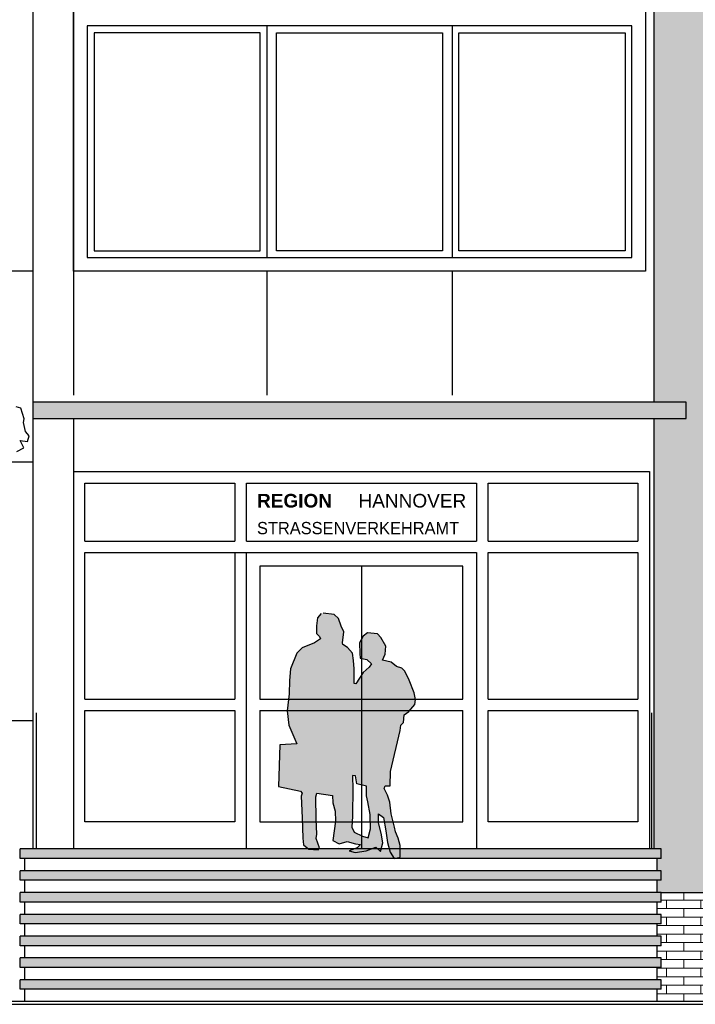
# Model space of a CAD drawing. Extents: x 2 to 315, y 0 to 17.
# Tile 9 of 69: x 47.66 to 52.62, y 4.26 to 11.49. Entities that reach past the tile are written whole.
import ezdxf

# ---------------------------------------------------------------- set-up
doc = ezdxf.new("R2010")
doc.units = 0
doc.header["$MEASUREMENT"] = 0
doc.linetypes.add('Wipeout_Contour', pattern=[1, 0, -1])
for name, color, linetype in [('Nord_Ansicht_2_P_ZE_SYMBOL', 7, 'Continuous'), ('Nord_Ansicht_2_P_ZE_TEXT', 7, 'Continuous'), ('Nord_Ansicht_2_R_NT_DACH', 7, 'Continuous'), ('Nord_Ansicht_2_R_NT_FENSTER', 7, 'Continuous'), ('Nord_Ansicht_2_R_NT_INNENWAND', 7, 'Continuous'), ('Nord_Ansicht_2_R_NT_STAHL', 7, 'Continuous'), ('Nord_Ansicht_2_R_NT_TREPPE', 7, 'Continuous'), ('Nord_Ansicht_2_R_NT_TUER', 7, 'Continuous'), ('Nord_Ansicht_2_R_TR_BODEN', 7, 'Continuous'), ('Nord_Ansicht_2_R_TR_HIDDEN', 7, 'Continuous'), ('Nord_Ansicht_2_R_TR_INNENWAND', 7, 'Continuous'), ('Nord_Ansicht_2_Schraffuren', 7, 'Continuous')]:
    doc.layers.add(name, color=color, linetype=linetype)
doc.styles.add('ERSTELLTER_STIL_1', font='txt')
doc.styles.add('ERSTELLTER_STIL_2', font='txt')
doc.linetypes.add('Terrainlinie', pattern='A,0,[1,Bl.Nr. 2.0061.Shx,S=0.000793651,R=0,X=0,Y=-0.043301],-0.1,0', length=0.1)

msp = doc.modelspace()

# ---------------------------------------------------------------- hatches: boundary and pattern name
at = {"layer": 'Nord_Ansicht_2_R_NT_INNENWAND', "linetype": 'Continuous', "lineweight": 0, "ltscale": 1000}
msp.add_hatch(color=37, dxfattribs=at).paths.add_polyline_path([(50.1721, 5.4049), (50.1725, 7.1599)], flags=0)
at = {"layer": 'Nord_Ansicht_2_Schraffuren', "linetype": 'Continuous', "ltscale": 1000}
h = msp.add_hatch(dxfattribs=at)
h.set_pattern_fill('Gips_0002', color=256, style=0, pattern_type=2)
h.set_pattern_definition([(0, (52.788653, 5.3999), (0, 0.0375), [0, -0.0375])])
h.paths.add_polyline_path([(52.8873, 15.5533), (52.3223, 15.5533), (52.3223, 8.6799), (52.5573, 8.6799), (52.5573, 8.5599), (52.3223, 8.5599), (52.3223, 5.3999), (52.3723, 5.3999), (52.3723, 5.3299), (52.3423, 5.3299), (52.3423, 5.2399), (52.3723, 5.2399), (52.3723, 5.1699), (52.3423, 5.1699), (52.3423, 5.0799), (52.8873, 5.0799), (52.8873, 5.4352)], flags=0)
at = {"layer": 'Nord_Ansicht_2_Schraffuren', "linetype": 'Continuous', "lineweight": 13, "ltscale": 1000}
for points in [[(52.5573, 8.5599), (52.5573, 8.6799), (47.7603, 8.6799), (47.7602, 8.5599)], [(47.6673, 5.2399), (47.6673, 5.1699), (52.3723, 5.1699), (52.3723, 5.2399)], [(47.6673, 5.0099), (52.3723, 5.0099), (52.3723, 5.0799), (47.6673, 5.0799)], [(47.6673, 4.8499), (52.3723, 4.8499), (52.3723, 4.9199), (47.6673, 4.9199)], [(47.6673, 4.6899), (52.3723, 4.6899), (52.3723, 4.7599), (47.6673, 4.7599)], [(47.6673, 4.5299), (52.3723, 4.5299), (52.3723, 4.5999), (47.6673, 4.5999)], [(47.6673, 4.4399), (47.6673, 4.3699), (52.3723, 4.3699), (52.3723, 4.4399)]]:
    msp.add_hatch(color=7, dxfattribs=at).paths.add_polyline_path(points, flags=0)
at = {"layer": 'Nord_Ansicht_2_Schraffuren', "linetype": 'Continuous', "lineweight": 18, "ltscale": 1000}
h = msp.add_hatch(dxfattribs=at)
h.set_pattern_fill('MW_Verband__Läufer__DF_0002', color=9, style=0, pattern_type=2)
h.set_pattern_definition([(0, (52.788653, 5.3999), (0, 0.0625), []), (90, (52.78865, 5.3999), (-0.25, 0), [0.0625, -0.0625]), (90, (52.91365, 5.4624), (-0.25, 0), [0.0625, -0.0625])])
h.paths.add_polyline_path([(52.3723, 4.7599), (52.3723, 4.6899), (52.3423, 4.6899), (52.3423, 4.5999), (52.3723, 4.5999), (52.3723, 4.5299), (52.3423, 4.5299), (52.3423, 4.4399), (52.3723, 4.4399), (52.3723, 4.3699), (52.3423, 4.3699), (52.3423, 4.2799), (52.7873, 4.2799), (52.7873, 5.0799), (52.3723, 5.0799), (52.3723, 5.0099), (52.3423, 5.0099), (52.3423, 4.9199), (52.3723, 4.9199), (52.3723, 4.8499), (52.3423, 4.8499), (52.3423, 4.7599)], flags=0)

# ---------------------------------------------------------------- linework, layer by layer
at = {"layer": 'Nord_Ansicht_2_P_ZE_SYMBOL', "linetype": 'Continuous', "ltscale": 1000}
for p, q in [((47.6706, 8.6355), (47.6377, 8.6457)), ((47.6947, 8.5561), (47.6706, 8.6355)), ((47.6918, 8.5296), (47.6947, 8.5561)), ((47.7051, 8.4644), (47.6918, 8.5296)), ((47.7326, 8.4305), (47.7051, 8.4644)), ((47.6945, 8.3438), (47.667, 8.397)), ((47.667, 8.397), (47.7193, 8.3896)), ((47.7193, 8.3896), (47.7326, 8.4305)), ((47.6431, 8.3176), (47.6945, 8.3438)), ((49.8508, 7.0954), (49.8425, 7.0384)), ((49.8779, 7.1272), (49.8508, 7.0954)), ((49.9711, 7.1205), (49.8911, 7.1305)), ((50.0031, 7.0921), (49.9711, 7.1205)), ((50.0233, 7.0357), (50.0031, 7.0921)), ((49.8425, 7.0384), (49.8432, 6.9801)), ((50.0428, 6.9927), (50.0233, 7.0357)), ((49.8724, 6.941), (49.8272, 6.9125)), ((49.8432, 6.9801), (49.8647, 6.9602)), ((49.8647, 6.9602), (49.8724, 6.941)), ((50.0323, 6.9132), (50.0428, 6.9927)), ((50.1847, 6.9622), (50.1582, 6.9119)), ((50.218, 6.9854), (50.1847, 6.9622)), ((50.2911, 6.9781), (50.218, 6.9854)), ((50.3154, 6.9509), (50.2911, 6.9781)), ((50.3516, 6.8887), (50.3154, 6.9509)), ((49.7381, 6.8748), (49.6985, 6.837)), ((49.8272, 6.9125), (49.7381, 6.8748)), ((50.0358, 6.9006), (50.0323, 6.9132)), ((50.0706, 6.8781), (50.0358, 6.9006)), ((50.1068, 6.8377), (50.0706, 6.8781)), ((50.1582, 6.9119), (50.1603, 6.835)), ((50.3474, 6.829), (50.3516, 6.8887)), ((49.6985, 6.837), (49.6526, 6.7211)), ((50.1151, 6.782), (50.1068, 6.8377)), ((50.1603, 6.835), (50.1638, 6.7999)), ((50.1638, 6.7999), (50.2111, 6.7906)), ((50.3272, 6.7847), (50.3377, 6.8072)), ((50.3377, 6.8072), (50.3474, 6.829)), ((49.6526, 6.7211), (49.6442, 6.6369)), ((50.1179, 6.723), (50.1151, 6.782)), ((50.1179, 6.6144), (50.1179, 6.723)), ((50.2292, 6.733), (50.1847, 6.6952)), ((50.2111, 6.7906), (50.2452, 6.7588)), ((50.2452, 6.7588), (50.2292, 6.733)), ((50.3898, 6.7707), (50.3272, 6.7847)), ((50.4302, 6.7389), (50.3898, 6.7707)), ((50.4698, 6.7277), (50.4302, 6.7389)), ((50.4914, 6.7045), (50.4698, 6.7277)), ((50.1847, 6.6952), (50.1325, 6.6124)), ((50.5227, 6.6396), (50.4914, 6.7045)), ((49.6442, 6.6369), (49.6408, 6.5395)), ((50.1325, 6.6124), (50.1179, 6.6144)), ((50.5588, 6.5448), (50.5227, 6.6396)), ((49.6408, 6.5395), (49.6282, 6.4143)), ((50.57, 6.4958), (50.5588, 6.5448)), ((50.5199, 6.409), (50.5651, 6.4594)), ((50.5651, 6.4594), (50.57, 6.4958)), ((49.6282, 6.4143), (49.6394, 6.3083)), ((50.4816, 6.3269), (50.4872, 6.3845)), ((50.4872, 6.3845), (50.5199, 6.409)), ((49.6394, 6.3083), (49.6973, 6.1713)), ((50.458, 6.2686), (50.4622, 6.309)), ((50.4622, 6.309), (50.4816, 6.3269)), ((50.3857, 5.9691), (50.458, 6.2686)), ((49.574, 6.1639), (49.5643, 5.8572)), ((49.6973, 6.1713), (49.574, 6.1639)), ((50.1068, 5.94), (50.1068, 5.9254)), ((50.1283, 5.936), (50.1068, 5.94)), ((50.1068, 5.9254), (50.1095, 5.8519)), ((50.1381, 5.877), (50.1283, 5.936)), ((50.3843, 5.8625), (50.3857, 5.9691)), ((49.5643, 5.8572), (49.7249, 5.824)), ((50.2097, 5.8611), (50.1381, 5.877)), ((50.21, 5.7902), (50.2097, 5.8611)), ((50.3384, 5.8432), (50.346, 5.8625)), ((50.346, 5.8625), (50.3843, 5.8625)), ((49.7249, 5.824), (49.736, 5.8101)), ((49.736, 5.8101), (49.7305, 5.7876)), ((49.7305, 5.7876), (49.7367, 5.6293)), ((49.8376, 5.783), (49.8451, 5.8102)), ((49.8393, 5.6183), (49.8376, 5.783)), ((49.8451, 5.8102), (49.9593, 5.7922)), ((49.9593, 5.7922), (49.9621, 5.7379)), ((50.1095, 5.8519), (50.1075, 5.6412)), ((50.2187, 5.7462), (50.21, 5.7902)), ((50.3638, 5.7939), (50.3384, 5.8432)), ((50.3815, 5.7445), (50.3638, 5.7939)), ((49.9621, 5.7379), (49.9795, 5.6776)), ((50.2368, 5.6518), (50.2187, 5.7462)), ((50.3912, 5.6577), (50.3815, 5.7445)), ((49.9795, 5.6776), (49.9823, 5.6047)), ((50.1075, 5.6412), (50.1019, 5.5604)), ((50.2396, 5.5471), (50.2368, 5.6518)), ((50.298, 5.5908), (50.2973, 5.6577)), ((50.2973, 5.6577), (50.3356, 5.6319)), ((50.4149, 5.5597), (50.3912, 5.6577)), ((49.7367, 5.6293), (49.7423, 5.4789)), ((49.8459, 5.5093), (49.8393, 5.6183)), ((49.9823, 5.6047), (49.9711, 5.5325)), ((50.3175, 5.516), (50.298, 5.5908)), ((50.3356, 5.6319), (50.3523, 5.5339)), ((49.839, 5.4775), (49.8459, 5.5093)), ((49.9711, 5.5325), (49.9635, 5.4623)), ((50.1019, 5.5604), (50.12, 5.5226)), ((50.12, 5.5226), (50.1798, 5.4928)), ((50.1798, 5.4928), (50.2224, 5.4827)), ((50.2224, 5.4827), (50.2396, 5.5471)), ((50.3293, 5.4438), (50.3175, 5.516)), ((50.3523, 5.5339), (50.3627, 5.4464)), ((50.4218, 5.5266), (50.4149, 5.5597)), ((50.4427, 5.4782), (50.4218, 5.5266)), ((50.4121, 5.3305), (50.4573, 5.3397))]:
    msp.add_line(p, q, dxfattribs=at)
at = {"layer": 'Nord_Ansicht_2_R_NT_DACH', "linetype": 'Continuous', "ltscale": 1000}
for p, q in [((47.7603, 8.6799), (47.7602, 8.5599)), ((52.5573, 8.6799), (47.7603, 8.6799)), ((52.5573, 8.5599), (52.5573, 8.6799)), ((47.7602, 8.5599), (52.5573, 8.5599))]:
    msp.add_line(p, q, dxfattribs=at)
at = {"layer": 'Nord_Ansicht_2_R_NT_FENSTER', "linetype": 'Continuous', "ltscale": 1000}
for p, q in [((47.7587, 11.5399), (47.7587, 9.6399)), ((48.0587, 9.6399), (48.0587, 11.5399)), ((52.2587, 11.5399), (52.2587, 9.6399)), ((48.1587, 11.4399), (48.1587, 9.7399)), ((52.1587, 11.4399), (48.1587, 11.4399)), ((49.4787, 11.4399), (49.4787, 9.7399)), ((50.8387, 11.4399), (50.8387, 9.7399)), ((52.1587, 9.7399), (52.1587, 11.4399)), ((48.2087, 11.3899), (48.2087, 9.7899)), ((49.4287, 11.3899), (48.2087, 11.3899)), ((49.4287, 9.7899), (49.4287, 11.3899)), ((49.5487, 9.7899), (49.5487, 11.3899)), ((49.5487, 11.3899), (50.7687, 11.3899)), ((50.7687, 11.3899), (50.7687, 9.7899)), ((50.8887, 11.3899), (52.1087, 11.3899)), ((50.8887, 9.7899), (50.8887, 11.3899)), ((52.1087, 11.3899), (52.1087, 9.7899)), ((48.2087, 9.7899), (49.4287, 9.7899)), ((50.7687, 9.7899), (49.5487, 9.7899)), ((52.1087, 9.7899), (50.8887, 9.7899)), ((48.1587, 9.7399), (52.1587, 9.7399)), ((47.7587, 9.6399), (43.5587, 9.6399)), ((52.2587, 9.6399), (48.0587, 9.6399)), ((43.5587, 8.2399), (47.7587, 8.2399)), ((47.7587, 8.2399), (47.7587, 6.3399)), ((47.7587, 6.3399), (43.5587, 6.3399))]:
    msp.add_line(p, q, dxfattribs=at)
at = {"layer": 'Nord_Ansicht_2_R_NT_INNENWAND', "color": 252, "linetype": 'Continuous', "lineweight": 18, "ltscale": 1000}
for p, q in [((50.1725, 6.3029), (50.1721, 6.3025)), ((50.1725, 6.2719), (50.1721, 6.2723))]:
    msp.add_line(p, q, dxfattribs=at)
at = {"layer": 'Nord_Ansicht_2_R_NT_STAHL', "linetype": 'Continuous', "ltscale": 1000}
for p, q in [((47.7873, 5.3999), (47.7873, 6.3999)), ((52.306, 5.3999), (52.306, 6.3999))]:
    msp.add_line(p, q, dxfattribs=at)
at = {"layer": 'Nord_Ansicht_2_R_NT_TREPPE', "linetype": 'Continuous', "ltscale": 1000}
for p, q in [((47.6673, 5.3299), (47.6673, 5.3999)), ((52.3723, 5.3299), (52.3723, 5.3999)), ((52.3723, 5.3299), (47.6673, 5.3299)), ((47.6973, 5.3299), (47.6973, 5.2399)), ((52.3423, 5.3299), (52.3423, 5.2399)), ((52.3723, 5.2399), (47.6673, 5.2399)), ((47.6673, 5.1699), (47.6673, 5.2399)), ((52.3723, 5.1699), (52.3723, 5.2399)), ((52.3723, 5.1699), (47.6673, 5.1699)), ((47.6973, 5.1699), (47.6973, 5.0799)), ((52.3423, 5.1699), (52.3423, 5.0799)), ((52.3723, 5.0799), (47.6673, 5.0799)), ((47.6673, 5.0099), (47.6673, 5.0799)), ((52.3723, 5.0099), (52.3723, 5.0799)), ((52.3723, 5.0099), (47.6673, 5.0099)), ((47.6973, 5.0099), (47.6973, 4.9199)), ((52.3423, 5.0099), (52.3423, 4.9199)), ((52.3723, 4.9199), (47.6673, 4.9199)), ((47.6673, 4.8499), (47.6673, 4.9199)), ((52.3723, 4.8499), (52.3723, 4.9199)), ((52.3723, 4.8499), (47.6673, 4.8499)), ((47.6973, 4.8499), (47.6973, 4.7599)), ((52.3423, 4.8499), (52.3423, 4.7599)), ((52.3723, 4.7599), (47.6673, 4.7599)), ((47.6673, 4.6899), (47.6673, 4.7599)), ((52.3723, 4.6899), (52.3723, 4.7599)), ((52.3723, 4.6899), (47.6673, 4.6899)), ((47.6973, 4.6899), (47.6973, 4.5999)), ((52.3423, 4.6899), (52.3423, 4.5999)), ((52.3723, 4.5999), (47.6673, 4.5999)), ((47.6673, 4.5299), (47.6673, 4.5999)), ((52.3723, 4.5299), (52.3723, 4.5999)), ((52.3723, 4.5299), (47.6673, 4.5299)), ((47.6973, 4.5299), (47.6973, 4.4399)), ((52.3423, 4.5299), (52.3423, 4.4399)), ((52.3723, 4.4399), (47.6673, 4.4399)), ((47.6673, 4.3699), (47.6673, 4.4399)), ((52.3723, 4.3699), (52.3723, 4.4399)), ((52.3723, 4.3699), (47.6673, 4.3699)), ((47.6973, 4.3699), (47.6973, 4.2799)), ((52.3423, 4.3699), (52.3423, 4.2799))]:
    msp.add_line(p, q, dxfattribs=at)
at = {"layer": 'Nord_Ansicht_2_R_NT_TUER', "linetype": 'Continuous', "ltscale": 1000}
for p, q in [((48.0587, 8.1699), (52.2873, 8.1699)), ((52.2873, 8.1699), (52.2873, 5.3999)), ((48.1423, 7.6599), (48.1423, 8.0849)), ((48.1423, 8.0849), (49.2423, 8.0849)), ((49.2423, 8.0849), (49.2423, 7.6599)), ((49.3273, 7.6599), (49.3273, 8.0849)), ((49.3273, 8.0849), (51.0173, 8.0849)), ((51.0173, 8.0849), (51.0173, 7.6599)), ((51.1023, 8.0849), (52.2023, 8.0849)), ((51.1023, 7.6599), (51.1023, 8.0849)), ((52.2023, 8.0849), (52.2023, 7.6599)), ((48.1423, 7.6599), (49.2423, 7.6599)), ((49.3273, 7.6599), (51.0173, 7.6599)), ((51.1023, 7.6599), (52.2023, 7.6599)), ((48.1423, 6.4999), (48.1423, 7.5749)), ((48.1423, 7.5749), (51.0173, 7.5749)), ((49.2423, 7.5749), (49.2423, 6.4999)), ((51.1023, 6.4999), (51.1023, 7.5749)), ((51.1023, 7.5749), (52.2023, 7.5749)), ((52.2023, 7.5749), (52.2023, 6.4999)), ((50.9173, 7.4749), (49.4273, 7.4749)), ((49.4273, 7.4749), (49.4273, 6.4999)), ((50.9173, 6.4999), (50.9173, 7.4749)), ((48.1423, 6.4999), (49.2423, 6.4999)), ((49.4273, 6.4999), (50.9173, 6.4999)), ((51.1023, 6.4999), (52.2023, 6.4999)), ((48.1423, 6.4149), (49.2423, 6.4149)), ((48.1423, 5.5999), (48.1423, 6.4149)), ((49.2423, 6.4149), (49.2423, 5.5999)), ((49.4273, 6.4149), (50.9173, 6.4149)), ((49.4273, 6.4149), (49.4273, 5.5999)), ((50.9173, 5.5999), (50.9173, 6.4149)), ((51.1023, 5.5999), (51.1023, 6.4149)), ((51.1023, 6.4149), (52.2023, 6.4149)), ((52.2023, 6.4149), (52.2023, 5.5999)), ((49.2423, 5.5999), (48.1423, 5.5999)), ((49.4273, 5.5999), (50.9173, 5.5999)), ((52.2023, 5.5999), (51.1023, 5.5999))]:
    msp.add_line(p, q, dxfattribs=at)
at = {"layer": 'Nord_Ansicht_2_R_TR_BODEN', "linetype": 'Continuous', "ltscale": 1000}
msp.add_line((57.6831, 4.2799), (1.7847, 4.2799), dxfattribs=at)
at = {"layer": 'Nord_Ansicht_2_R_TR_BODEN', "linetype": 'Terrainlinie', "ltscale": 1000}
msp.add_line((1.7847, 4.2599), (57.6831, 4.2599), dxfattribs=at)
at = {"layer": 'Nord_Ansicht_2_R_TR_HIDDEN', "linetype": 'Continuous', "ltscale": 1000}
for p, q in [((52.3223, 8.6799), (52.3223, 15.5533)), ((47.7587, 14.7699), (47.7587, 5.3999)), ((48.0587, 14.7699), (48.0587, 8.7309)), ((49.4787, 9.6399), (49.4787, 8.7309)), ((50.8387, 9.6399), (50.8387, 8.7309)), ((48.0587, 8.5599), (48.0587, 5.3999)), ((52.3223, 5.3999), (52.3223, 8.5599)), ((52.3723, 5.0799), (52.8873, 5.0799))]:
    msp.add_line(p, q, dxfattribs=at)
at = {"layer": 'Nord_Ansicht_2_Schraffuren', "color": 255, "linetype": 'Continuous', "lineweight": 18, "ltscale": 1000}
for p, q in [((52.3223, 15.5533), (52.3223, 8.6799)), ((47.7603, 8.6799), (47.7602, 8.5599)), ((52.5573, 8.6799), (47.7603, 8.6799)), ((52.3223, 8.6799), (52.5573, 8.6799)), ((52.5573, 8.6799), (52.5573, 8.5599)), ((52.5573, 8.5599), (52.5573, 8.6799)), ((47.7602, 8.5599), (52.5573, 8.5599)), ((52.5573, 8.5599), (52.3223, 8.5599)), ((52.3223, 8.5599), (52.3223, 5.3999)), ((47.6673, 5.3999), (47.6673, 5.3299)), ((52.3223, 5.3999), (52.3723, 5.3999)), ((52.3723, 5.3299), (52.3723, 5.3999)), ((52.3723, 5.3999), (52.3723, 5.3299)), ((47.6673, 5.3299), (52.3723, 5.3299)), ((52.3723, 5.3299), (52.3423, 5.3299)), ((52.3423, 5.3299), (52.3423, 5.2399)), ((47.6673, 5.2399), (47.6673, 5.1699)), ((52.3723, 5.2399), (47.6673, 5.2399)), ((52.3423, 5.2399), (52.3723, 5.2399)), ((52.3723, 5.1699), (52.3723, 5.2399)), ((52.3723, 5.2399), (52.3723, 5.1699)), ((47.6673, 5.1699), (52.3723, 5.1699)), ((52.3723, 5.1699), (52.3423, 5.1699)), ((52.3423, 5.1699), (52.3423, 5.0799)), ((52.3723, 5.0799), (47.6673, 5.0799)), ((47.6673, 5.0799), (47.6673, 5.0099)), ((52.3423, 5.0799), (52.8873, 5.0799)), ((52.3723, 5.0099), (52.3723, 5.0799)), ((52.7873, 5.0799), (52.3723, 5.0799)), ((52.3723, 5.0799), (52.3723, 5.0099)), ((47.6673, 5.0099), (52.3723, 5.0099)), ((52.3723, 5.0099), (52.3423, 5.0099)), ((52.3423, 5.0099), (52.3423, 4.9199)), ((52.3723, 4.9199), (47.6673, 4.9199)), ((47.6673, 4.9199), (47.6673, 4.8499)), ((52.3423, 4.9199), (52.3723, 4.9199)), ((52.3723, 4.8499), (52.3723, 4.9199)), ((52.3723, 4.9199), (52.3723, 4.8499)), ((47.6673, 4.8499), (52.3723, 4.8499)), ((52.3723, 4.8499), (52.3423, 4.8499)), ((52.3423, 4.8499), (52.3423, 4.7599)), ((52.3723, 4.7599), (47.6673, 4.7599)), ((47.6673, 4.7599), (47.6673, 4.6899)), ((52.3423, 4.7599), (52.3723, 4.7599)), ((52.3723, 4.6899), (52.3723, 4.7599)), ((52.3723, 4.7599), (52.3723, 4.6899)), ((47.6673, 4.6899), (52.3723, 4.6899)), ((52.3723, 4.6899), (52.3423, 4.6899)), ((52.3423, 4.6899), (52.3423, 4.5999)), ((52.3723, 4.5999), (47.6673, 4.5999)), ((47.6673, 4.5999), (47.6673, 4.5299)), ((52.3423, 4.5999), (52.3723, 4.5999)), ((52.3723, 4.5299), (52.3723, 4.5999)), ((52.3723, 4.5999), (52.3723, 4.5299)), ((47.6673, 4.5299), (52.3723, 4.5299)), ((52.3723, 4.5299), (52.3423, 4.5299)), ((52.3423, 4.5299), (52.3423, 4.4399)), ((47.6673, 4.4399), (47.6673, 4.3699)), ((52.3723, 4.4399), (47.6673, 4.4399)), ((52.3423, 4.4399), (52.3723, 4.4399)), ((52.3723, 4.3699), (52.3723, 4.4399)), ((52.3723, 4.4399), (52.3723, 4.3699)), ((47.6673, 4.3699), (52.3723, 4.3699)), ((52.3723, 4.3699), (52.3423, 4.3699)), ((52.3423, 4.3699), (52.3423, 4.2799)), ((52.3423, 4.2799), (52.7873, 4.2799))]:
    msp.add_line(p, q, dxfattribs=at)

# ---------------------------------------------------------------- texts
at = {"layer": 'Nord_Ansicht_2_P_ZE_TEXT', "linetype": 'Continuous', "attachment_point": 1}
for s, insert, char_height, style in [('\\A1;{\\fArial|b1|i0|c0|p38;REGION\\fArial|b0|i0|c0|p38;     HANNOVER}', (49.4055, 8.0056), 0.1, 'ERSTELLTER_STIL_1'), ('{STRASSENVERKEHRAMT}', (49.4055, 7.7997), 0.09, 'ERSTELLTER_STIL_2')]:
    msp.add_mtext(s, dxfattribs=dict(at, insert=insert, char_height=char_height, style=style))

# ---------------------------------------------------------------- wipeouts: each hides what was drawn before it
at = {"color": 254, "linetype": 'Wipeout_Contour', "lineweight": 0, "ltscale": 204.483542}
msp.add_wipeout([(51.0023, 5.4049), (50.6623, 5.4049), (50.6623, 5.3999), (51.0023, 5.3999)], dxfattribs=at).dxf.layer = 'Nord_Ansicht_2_R_NT_INNENWAND'
at = {"color": 254, "linetype": 'Wipeout_Contour', "lineweight": 0, "ltscale": 200.976965}
msp.add_wipeout([(49.9123, 5.4049), (49.9123, 5.3999), (49.9887, 5.3999), (49.9887, 5.4049)], dxfattribs=at).dxf.layer = 'Nord_Ansicht_2_R_TR_INNENWAND'

# ---------------------------------------------------------------- next in the draw order: hatches: boundary and pattern name
at = {"layer": 'Nord_Ansicht_2_R_NT_INNENWAND', "linetype": 'Continuous', "lineweight": 0, "ltscale": 1000}
msp.add_hatch(color=37, dxfattribs=at).paths.add_polyline_path([(51.0023, 5.4049), (50.6623, 5.4049), (50.6623, 5.3999), (51.0023, 5.3999)], flags=0)
at = {"layer": 'Nord_Ansicht_2_R_TR_INNENWAND', "linetype": 'Continuous', "lineweight": 0, "ltscale": 1000}
msp.add_hatch(color=37, dxfattribs=at).paths.add_polyline_path([(49.9123, 5.4049), (49.9123, 5.3999), (49.9887, 5.3999), (49.9887, 5.4049)], flags=0)

# ---------------------------------------------------------------- next in the draw order: linework, layer by layer
at = {"layer": 'Nord_Ansicht_2_R_NT_TUER', "linetype": 'Continuous', "ltscale": 1000}
msp.add_line((51.0173, 7.5749), (51.0173, 5.3999), dxfattribs=at)

# ---------------------------------------------------------------- next in the draw order: wipeouts: each hides what was drawn before it
at = {"color": 254, "linetype": 'Wipeout_Contour', "lineweight": 0, "ltscale": 203.661395}
msp.add_wipeout([(50.6623, 5.4049), (50.5887, 5.4049), (50.5887, 5.3999), (50.6623, 5.3999)], dxfattribs=at).dxf.layer = 'Nord_Ansicht_2_R_NT_INNENWAND'
at = {"color": 254, "linetype": 'Wipeout_Contour', "lineweight": 0, "ltscale": 199.690915}
msp.add_wipeout([(49.3423, 5.4049), (49.3423, 5.3999), (49.9123, 5.3999), (49.9123, 5.4049)], dxfattribs=at).dxf.layer = 'Nord_Ansicht_2_R_TR_INNENWAND'

# ---------------------------------------------------------------- next in the draw order: hatches: boundary and pattern name
at = {"layer": 'Nord_Ansicht_2_R_NT_INNENWAND', "linetype": 'Continuous', "lineweight": 0, "ltscale": 1000}
msp.add_hatch(color=37, dxfattribs=at).paths.add_polyline_path([(50.6623, 5.4049), (50.5887, 5.4049), (50.5887, 5.3999), (50.6623, 5.3999)], flags=0)
at = {"layer": 'Nord_Ansicht_2_R_TR_INNENWAND', "linetype": 'Continuous', "lineweight": 0, "ltscale": 1000}
msp.add_hatch(color=37, dxfattribs=at).paths.add_polyline_path([(49.3423, 5.4049), (49.3423, 5.3999), (49.9123, 5.3999), (49.9123, 5.4049)], flags=0)

# ---------------------------------------------------------------- next in the draw order: linework, layer by layer
at = {"layer": 'Nord_Ansicht_2_P_ZE_SYMBOL', "linetype": 'Continuous', "ltscale": 1000}
for p, q in [((49.7423, 5.4789), (49.7465, 5.4312)), ((49.7465, 5.4312), (49.7854, 5.3994)), ((49.8647, 5.4073), (49.839, 5.4775)), ((49.7854, 5.3994), (49.8543, 5.3934)), ((49.8543, 5.3934), (49.8647, 5.4073))]:
    msp.add_line(p, q, dxfattribs=at)
at = {"layer": 'Nord_Ansicht_2_R_NT_INNENWAND', "color": 252, "linetype": 'Continuous', "lineweight": 18, "ltscale": 1000}
msp.add_line((50.6623, 5.4049), (50.6623, 5.3999), dxfattribs=at)
at = {"layer": 'Nord_Ansicht_2_R_NT_TUER', "linetype": 'Continuous', "ltscale": 1000}
msp.add_line((49.3273, 5.3999), (49.3273, 7.5749), dxfattribs=at)
at = {"layer": 'Nord_Ansicht_2_R_TR_INNENWAND', "color": 252, "linetype": 'Continuous', "lineweight": 18, "ltscale": 1000}
msp.add_line((49.9123, 5.4049), (49.9123, 5.3999), dxfattribs=at)

# ---------------------------------------------------------------- next in the draw order: wipeouts: each hides what was drawn before it
at = {"color": 254, "linetype": 'Wipeout_Contour', "lineweight": 0, "ltscale": 253.079472}
msp.add_wipeout([(50.0037, 5.4049), (50.0037, 5.3999), (50.5887, 5.3999), (50.5887, 5.4049), (50.1721, 5.4049)], dxfattribs=at).dxf.layer = 'Nord_Ansicht_2_R_NT_INNENWAND'

# ---------------------------------------------------------------- next in the draw order: hatches: boundary and pattern name
at = {"layer": 'Nord_Ansicht_2_R_NT_INNENWAND', "linetype": 'Continuous', "lineweight": 0, "ltscale": 1000}
msp.add_hatch(color=37, dxfattribs=at).paths.add_polyline_path([(50.0037, 5.4049), (50.0037, 5.3999), (50.5887, 5.3999), (50.5887, 5.4049), (50.1721, 5.4049)], flags=0)

# ---------------------------------------------------------------- next in the draw order: linework, layer by layer
at = {"layer": 'Nord_Ansicht_2_P_ZE_SYMBOL', "linetype": 'Continuous', "ltscale": 1000}
for p, q in [((50.0671, 5.4557), (50.1297, 5.4365)), ((50.1297, 5.4365), (50.1659, 5.4338)), ((50.1659, 5.4338), (50.1401, 5.408)), ((50.3119, 5.3822), (50.3293, 5.4438)), ((50.3627, 5.4464), (50.3843, 5.3762)), ((50.4566, 5.4265), (50.4427, 5.4782)), ((50.4573, 5.3397), (50.4566, 5.4265)), ((50.1401, 5.408), (50.0816, 5.3854)), ((50.0816, 5.3854), (50.1276, 5.3729)), ((50.1276, 5.3729), (50.2062, 5.3855)), ((50.2062, 5.3855), (50.2793, 5.4133)), ((50.2793, 5.4133), (50.3119, 5.3822)), ((50.3843, 5.3762), (50.4121, 5.3305))]:
    msp.add_line(p, q, dxfattribs=at)
at = {"layer": 'Nord_Ansicht_2_R_NT_INNENWAND', "color": 252, "linetype": 'Continuous', "lineweight": 18, "ltscale": 1000}
for p, q in [((50.1721, 5.4049), (50.1725, 5.4049)), ((50.5887, 5.4049), (50.5887, 5.3999))]:
    msp.add_line(p, q, dxfattribs=at)
at = {"layer": 'Nord_Ansicht_2_R_NT_TUER', "linetype": 'Continuous', "ltscale": 1000}
msp.add_line((50.1721, 7.4749), (50.1725, 5.4049), dxfattribs=at)

# ---------------------------------------------------------------- next in the draw order: wipeouts: each hides what was drawn before it
at = {"color": 254, "linetype": 'Wipeout_Contour', "lineweight": 0, "ltscale": 201.158654}
msp.add_wipeout([(50.0037, 5.4049), (49.9887, 5.4049), (49.9887, 5.3999), (50.0037, 5.3999)], dxfattribs=at).dxf.layer = 'Nord_Ansicht_2_R_NT_INNENWAND'

# ---------------------------------------------------------------- next in the draw order: hatches: boundary and pattern name
at = {"layer": 'Nord_Ansicht_2_P_ZE_SYMBOL', "linetype": 'Continuous', "lineweight": 13, "ltscale": 1000}
h = msp.add_hatch(color=7, dxfattribs=at)
h.paths.add_polyline_path([(49.8911, 7.1305), (49.8779, 7.1272), (49.8508, 7.0954), (49.8425, 7.0384), (49.8432, 6.9801), (49.8647, 6.9602), (49.8724, 6.941), (49.8272, 6.9125), (49.7381, 6.8748), (49.6985, 6.837), (49.6526, 6.7211), (49.6442, 6.6369), (49.6408, 6.5395), (49.6282, 6.4143), (49.6394, 6.3083), (49.6973, 6.1713), (49.574, 6.1639), (49.5643, 5.8572), (49.7249, 5.824), (49.736, 5.8101), (49.7305, 5.7876), (49.7367, 5.6293), (49.7423, 5.4789), (49.7465, 5.4312), (49.7854, 5.3994), (49.8543, 5.3934), (49.8647, 5.4073), (49.839, 5.4775), (49.8459, 5.5093), (49.8393, 5.6183), (49.8376, 5.783), (49.8451, 5.8102), (49.9593, 5.7922), (49.9621, 5.7379), (49.9795, 5.6776), (49.9823, 5.6047), (49.9711, 5.5325), (49.9635, 5.4623), (50.0079, 5.4371), (50.0671, 5.4557), (50.1297, 5.4365), (50.1659, 5.4338), (50.1401, 5.408), (50.0816, 5.3854), (50.1276, 5.3729), (50.2062, 5.3855), (50.2793, 5.4133), (50.3119, 5.3822), (50.3293, 5.4438), (50.3175, 5.516), (50.298, 5.5908), (50.2973, 5.6577), (50.3356, 5.6319), (50.3523, 5.5339), (50.3627, 5.4464), (50.3843, 5.3762), (50.4121, 5.3305), (50.4573, 5.3397), (50.4566, 5.4265), (50.4427, 5.4782), (50.4218, 5.5266), (50.4149, 5.5597), (50.3912, 5.6577), (50.3815, 5.7445), (50.3638, 5.7939), (50.3384, 5.8432), (50.346, 5.8625), (50.3843, 5.8625), (50.3857, 5.9691), (50.458, 6.2686), (50.4622, 6.309), (50.4816, 6.3269), (50.4872, 6.3845), (50.5199, 6.409), (50.5651, 6.4594), (50.57, 6.4958), (50.5588, 6.5448), (50.5227, 6.6396), (50.4914, 6.7045), (50.4698, 6.7277), (50.4302, 6.7389), (50.3898, 6.7707), (50.3272, 6.7847), (50.3377, 6.8072), (50.3474, 6.829), (50.3516, 6.8887), (50.3154, 6.9509), (50.2911, 6.9781), (50.218, 6.9854), (50.1847, 6.9622), (50.1582, 6.9119), (50.1603, 6.835), (50.1638, 6.7999), (50.2111, 6.7906), (50.2452, 6.7588), (50.2292, 6.733), (50.1847, 6.6952), (50.1325, 6.6124), (50.1179, 6.6144), (50.1179, 6.723), (50.1151, 6.782), (50.1068, 6.8377), (50.0706, 6.8781), (50.0358, 6.9006), (50.0323, 6.9132), (50.0428, 6.9927), (50.0233, 7.0357), (50.0031, 7.0921), (49.9711, 7.1205)], flags=0)
h.paths.add_polyline_path([(50.2368, 5.6518), (50.2396, 5.5471), (50.2224, 5.4827), (50.1798, 5.4928), (50.12, 5.5226), (50.1019, 5.5604), (50.1075, 5.6412), (50.1095, 5.8519), (50.1068, 5.9254), (50.1068, 5.94), (50.1283, 5.936), (50.1381, 5.877), (50.2097, 5.8611), (50.21, 5.7902), (50.2187, 5.7462)], flags=0)
at = {"layer": 'Nord_Ansicht_2_R_NT_INNENWAND', "linetype": 'Continuous', "lineweight": 0, "ltscale": 1000}
msp.add_hatch(color=37, dxfattribs=at).paths.add_polyline_path([(50.0037, 5.4049), (49.9887, 5.4049), (49.9887, 5.3999), (50.0037, 5.3999)], flags=0)
at = {"layer": 'Nord_Ansicht_2_Schraffuren', "linetype": 'Continuous', "lineweight": 13, "ltscale": 1000}
msp.add_hatch(color=7, dxfattribs=at).paths.add_polyline_path([(52.3723, 5.3299), (52.3723, 5.3999), (47.6673, 5.3999), (47.6673, 5.3299)], flags=0)

# ---------------------------------------------------------------- next in the draw order: linework, layer by layer
at = {"layer": 'Nord_Ansicht_2_P_ZE_SYMBOL', "linetype": 'Continuous', "ltscale": 1000}
for p, q in [((49.9635, 5.4623), (50.0079, 5.4371)), ((50.0079, 5.4371), (50.0671, 5.4557))]:
    msp.add_line(p, q, dxfattribs=at)
at = {"layer": 'Nord_Ansicht_2_R_NT_INNENWAND', "color": 252, "linetype": 'Continuous', "lineweight": 18, "ltscale": 1000}
for p, q in [((49.9887, 5.3999), (49.9887, 5.4049)), ((50.0037, 5.3999), (49.9999, 5.4049)), ((50.0037, 5.3999), (50.0037, 5.4049))]:
    msp.add_line(p, q, dxfattribs=at)
at = {"layer": 'Nord_Ansicht_2_R_NT_TREPPE', "linetype": 'Continuous', "ltscale": 1000}
msp.add_line((52.3723, 5.3999), (47.6673, 5.3999), dxfattribs=at)
at = {"layer": 'Nord_Ansicht_2_R_NT_TUER', "linetype": 'Continuous', "ltscale": 1000}
msp.add_line((51.0173, 5.3999), (49.3273, 5.3999), dxfattribs=at)
at = {"layer": 'Nord_Ansicht_2_Schraffuren', "color": 255, "linetype": 'Continuous', "lineweight": 18, "ltscale": 1000}
msp.add_line((52.3723, 5.3999), (47.6673, 5.3999), dxfattribs=at)

doc.saveas('drawing.dxf')
